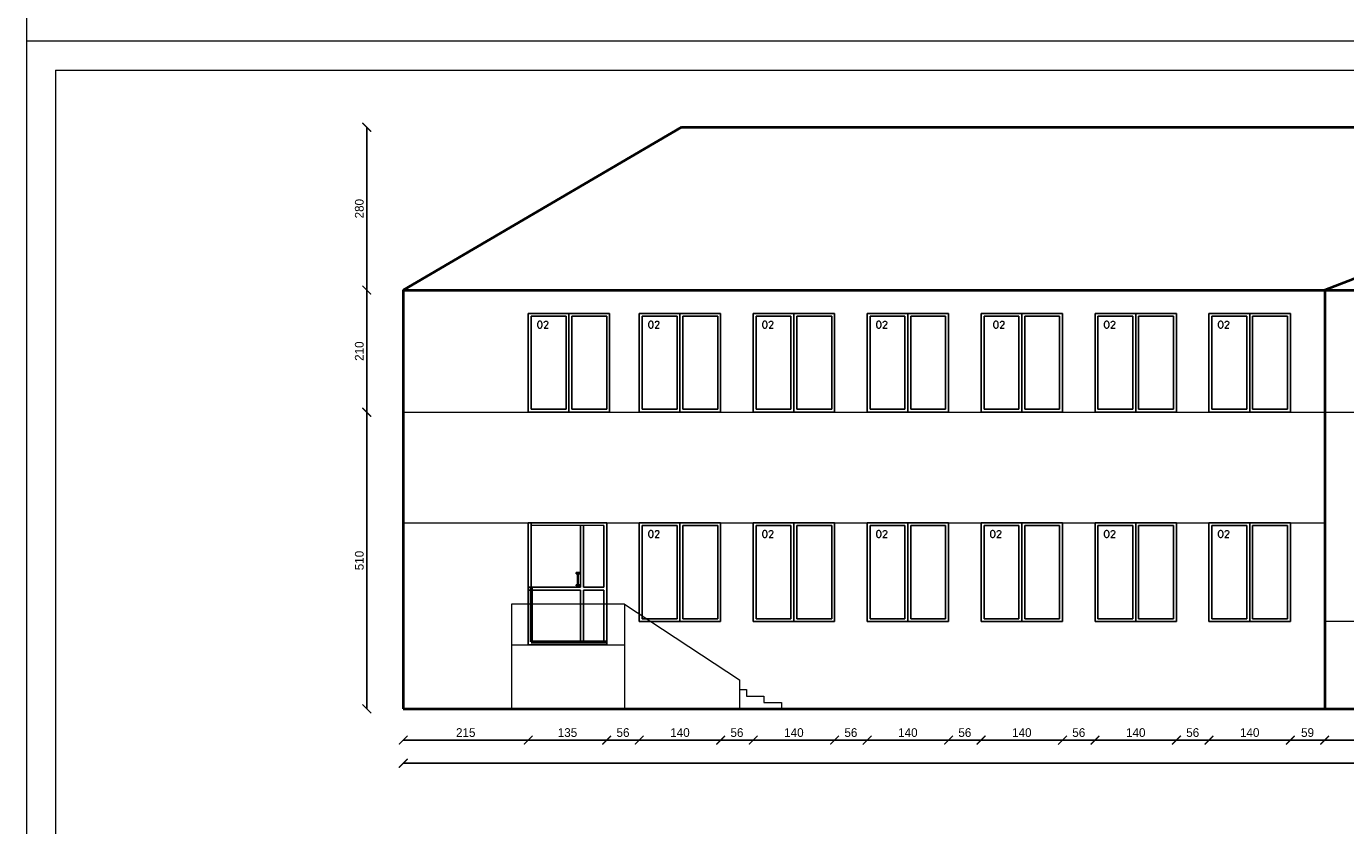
# Model space of a CAD drawing. Header units: millimetres. Extents: x 107252 to 132489, y 44218 to 60710.
# Tile 6 of 72: x 109352 to 111621, y 48809 to 50183. Entities that reach past the tile are written whole.
import ezdxf

# ---------------------------------------------------------------- set-up
doc = ezdxf.new("R2010")
doc.units = ezdxf.units.MM
for name, color, linetype, lineweight in [('cienka', 3, 'Continuous', 18), ('gruba', 1, 'Continuous', 40), ('stolarka', 2, 'Continuous', 50), ('wymiary', 252, 'Continuous', 15), ('średnia', 2, 'Continuous', 25)]:
    doc.layers.add(name, color=color, linetype=linetype, lineweight=lineweight)
doc.styles.add('ROMANS1', font='romans.shx', dxfattribs={"height": 15})
doc.styles.get("Standard").update_dxf_attribs({"font": 'GOTHIC.TTF'})
doc.dimstyles.new('secemin', dxfattribs={"dimtxt": 15, "dimasz": 15, "dimexe": 1.25, "dimexo": 0.625, "dimgap": 5, "dimtad": 1, "dimdec": 0, "dimtxsty": 'Standard', "dimblk": 'ARCHTICK', "dimcen": 0, "dimse1": 1, "dimse2": 1, "dimclrt": 256, "dimadec": 0, "dimazin": 0, "dimtfac": 1, "dimtdec": 0, "dimtmove": 0, "dimatfit": 3, "dimfxl": 1, "dimtfillclr": 250, "dimarcsym": 1})

# ---------------------------------------------------------------- blocks, each defined once
blk = doc.blocks.new('_ArchTick')
at = {"color": 0, "linetype": 'ByBlock', "const_width": 0.15}
blk.add_lwpolyline([(-0.5, -0.5), (0.5, 0.5)], dxfattribs=at)
blk = doc.blocks.new('*D321')
at = {"layer": 'Defpoints', "color": 0, "transparency": 16777216}
for p in [(110215.2, 49120), (110000.2, 49010), (110215.2, 48956.2)]:
    blk.add_point(p, dxfattribs=at)
at = {"layer": 'wymiary', "color": 0, "lineweight": -2, "transparency": 16777216}
blk.add_line((110000.2, 48956.2), (110215.2, 48956.2), dxfattribs=at)
at = {"layer": 'wymiary', "color": 0, "lineweight": -2, "transparency": 16777216, "xscale": 15, "yscale": 15, "zscale": 15, "rotation": 180}
blk.add_blockref('_ArchTick', (110000.2, 48956.2), dxfattribs=at)
at = {"layer": 'wymiary', "color": 0, "lineweight": -2, "transparency": 16777216, "xscale": 15, "yscale": 15, "zscale": 15}
blk.add_blockref('_ArchTick', (110215.2, 48956.2), dxfattribs=at)
at = {"layer": 'wymiary', "transparency": 16777216, "insert": (110107.7, 48969.1), "char_height": 15, "attachment_point": 5}
blk.add_mtext('215', dxfattribs=at)
blk = doc.blocks.new('*D322')
at = {"layer": 'Defpoints', "color": 0, "transparency": 16777216}
for p in [(110215.2, 49120), (110350.2, 49120), (110350.2, 48956.2)]:
    blk.add_point(p, dxfattribs=at)
at = {"layer": 'wymiary', "color": 0, "lineweight": -2, "transparency": 16777216}
blk.add_line((110215.2, 48956.2), (110350.2, 48956.2), dxfattribs=at)
at = {"layer": 'wymiary', "color": 0, "lineweight": -2, "transparency": 16777216, "xscale": 15, "yscale": 15, "zscale": 15, "rotation": 180}
blk.add_blockref('_ArchTick', (110215.2, 48956.2), dxfattribs=at)
at = {"layer": 'wymiary', "color": 0, "lineweight": -2, "transparency": 16777216, "xscale": 15, "yscale": 15, "zscale": 15}
blk.add_blockref('_ArchTick', (110350.2, 48956.2), dxfattribs=at)
at = {"layer": 'wymiary', "transparency": 16777216, "insert": (110282.7, 48969.1), "char_height": 15, "attachment_point": 5}
blk.add_mtext('135', dxfattribs=at)
blk = doc.blocks.new('*D323')
at = {"layer": 'Defpoints', "color": 0, "transparency": 16777216}
for p in [(110406.2, 49160), (110350.2, 49120), (110406.2, 48956.2)]:
    blk.add_point(p, dxfattribs=at)
at = {"layer": 'wymiary', "color": 0, "lineweight": -2, "transparency": 16777216}
blk.add_line((110350.2, 48956.2), (110406.2, 48956.2), dxfattribs=at)
at = {"layer": 'wymiary', "color": 0, "lineweight": -2, "transparency": 16777216, "xscale": 15, "yscale": 15, "zscale": 15, "rotation": 180}
blk.add_blockref('_ArchTick', (110350.2, 48956.2), dxfattribs=at)
at = {"layer": 'wymiary', "color": 0, "lineweight": -2, "transparency": 16777216, "xscale": 15, "yscale": 15, "zscale": 15}
blk.add_blockref('_ArchTick', (110406.2, 48956.2), dxfattribs=at)
at = {"layer": 'wymiary', "transparency": 16777216, "insert": (110378.2, 48969.1), "char_height": 15, "attachment_point": 5}
blk.add_mtext('56', dxfattribs=at)
blk = doc.blocks.new('*D324')
at = {"layer": 'Defpoints', "color": 0, "transparency": 16777216}
for p in [(110406.2, 49160), (110546.2, 49160), (110546.2, 48956.2)]:
    blk.add_point(p, dxfattribs=at)
at = {"layer": 'wymiary', "color": 0, "lineweight": -2, "transparency": 16777216}
blk.add_line((110406.2, 48956.2), (110546.2, 48956.2), dxfattribs=at)
at = {"layer": 'wymiary', "color": 0, "lineweight": -2, "transparency": 16777216, "xscale": 15, "yscale": 15, "zscale": 15, "rotation": 180}
blk.add_blockref('_ArchTick', (110406.2, 48956.2), dxfattribs=at)
at = {"layer": 'wymiary', "color": 0, "lineweight": -2, "transparency": 16777216, "xscale": 15, "yscale": 15, "zscale": 15}
blk.add_blockref('_ArchTick', (110546.2, 48956.2), dxfattribs=at)
at = {"layer": 'wymiary', "transparency": 16777216, "insert": (110476.2, 48969.1), "char_height": 15, "attachment_point": 5}
blk.add_mtext('140', dxfattribs=at)
blk = doc.blocks.new('*D325')
at = {"layer": 'Defpoints', "color": 0, "transparency": 16777216}
for p in [(110546.2, 49160), (110602.2, 49160), (110602.2, 48956.2)]:
    blk.add_point(p, dxfattribs=at)
at = {"layer": 'wymiary', "color": 0, "lineweight": -2, "transparency": 16777216}
blk.add_line((110546.2, 48956.2), (110602.2, 48956.2), dxfattribs=at)
at = {"layer": 'wymiary', "color": 0, "lineweight": -2, "transparency": 16777216, "xscale": 15, "yscale": 15, "zscale": 15, "rotation": 180}
blk.add_blockref('_ArchTick', (110546.2, 48956.2), dxfattribs=at)
at = {"layer": 'wymiary', "color": 0, "lineweight": -2, "transparency": 16777216, "xscale": 15, "yscale": 15, "zscale": 15}
blk.add_blockref('_ArchTick', (110602.2, 48956.2), dxfattribs=at)
at = {"layer": 'wymiary', "transparency": 16777216, "insert": (110574.2, 48969.1), "char_height": 15, "attachment_point": 5}
blk.add_mtext('56', dxfattribs=at)
blk = doc.blocks.new('*D326')
at = {"layer": 'Defpoints', "color": 0, "transparency": 16777216}
for p in [(110602.2, 49160), (110742.2, 49160), (110742.2, 48956.2)]:
    blk.add_point(p, dxfattribs=at)
at = {"layer": 'wymiary', "color": 0, "lineweight": -2, "transparency": 16777216}
blk.add_line((110602.2, 48956.2), (110742.2, 48956.2), dxfattribs=at)
at = {"layer": 'wymiary', "color": 0, "lineweight": -2, "transparency": 16777216, "xscale": 15, "yscale": 15, "zscale": 15, "rotation": 180}
blk.add_blockref('_ArchTick', (110602.2, 48956.2), dxfattribs=at)
at = {"layer": 'wymiary', "color": 0, "lineweight": -2, "transparency": 16777216, "xscale": 15, "yscale": 15, "zscale": 15}
blk.add_blockref('_ArchTick', (110742.2, 48956.2), dxfattribs=at)
at = {"layer": 'wymiary', "transparency": 16777216, "insert": (110672.2, 48969.1), "char_height": 15, "attachment_point": 5}
blk.add_mtext('140', dxfattribs=at)
blk = doc.blocks.new('*D327')
at = {"layer": 'Defpoints', "color": 0, "transparency": 16777216}
for p in [(110742.2, 49160), (110798.2, 49160), (110798.2, 48956.2)]:
    blk.add_point(p, dxfattribs=at)
at = {"layer": 'wymiary', "color": 0, "lineweight": -2, "transparency": 16777216}
blk.add_line((110742.2, 48956.2), (110798.2, 48956.2), dxfattribs=at)
at = {"layer": 'wymiary', "color": 0, "lineweight": -2, "transparency": 16777216, "xscale": 15, "yscale": 15, "zscale": 15, "rotation": 180}
blk.add_blockref('_ArchTick', (110742.2, 48956.2), dxfattribs=at)
at = {"layer": 'wymiary', "color": 0, "lineweight": -2, "transparency": 16777216, "xscale": 15, "yscale": 15, "zscale": 15}
blk.add_blockref('_ArchTick', (110798.2, 48956.2), dxfattribs=at)
at = {"layer": 'wymiary', "transparency": 16777216, "insert": (110770.2, 48969.1), "char_height": 15, "attachment_point": 5}
blk.add_mtext('56', dxfattribs=at)
blk = doc.blocks.new('*D328')
at = {"layer": 'Defpoints', "color": 0, "transparency": 16777216}
for p in [(110798.2, 49160), (110938.2, 49160), (110938.2, 48956.2)]:
    blk.add_point(p, dxfattribs=at)
at = {"layer": 'wymiary', "color": 0, "lineweight": -2, "transparency": 16777216}
blk.add_line((110798.2, 48956.2), (110938.2, 48956.2), dxfattribs=at)
at = {"layer": 'wymiary', "color": 0, "lineweight": -2, "transparency": 16777216, "xscale": 15, "yscale": 15, "zscale": 15, "rotation": 180}
blk.add_blockref('_ArchTick', (110798.2, 48956.2), dxfattribs=at)
at = {"layer": 'wymiary', "color": 0, "lineweight": -2, "transparency": 16777216, "xscale": 15, "yscale": 15, "zscale": 15}
blk.add_blockref('_ArchTick', (110938.2, 48956.2), dxfattribs=at)
at = {"layer": 'wymiary', "transparency": 16777216, "insert": (110868.2, 48969.1), "char_height": 15, "attachment_point": 5}
blk.add_mtext('140', dxfattribs=at)
blk = doc.blocks.new('*D329')
at = {"layer": 'Defpoints', "color": 0, "transparency": 16777216}
for p in [(110938.2, 49160), (110994.2, 49160), (110994.2, 48956.2)]:
    blk.add_point(p, dxfattribs=at)
at = {"layer": 'wymiary', "color": 0, "lineweight": -2, "transparency": 16777216}
blk.add_line((110938.2, 48956.2), (110994.2, 48956.2), dxfattribs=at)
at = {"layer": 'wymiary', "color": 0, "lineweight": -2, "transparency": 16777216, "xscale": 15, "yscale": 15, "zscale": 15, "rotation": 180}
blk.add_blockref('_ArchTick', (110938.2, 48956.2), dxfattribs=at)
at = {"layer": 'wymiary', "color": 0, "lineweight": -2, "transparency": 16777216, "xscale": 15, "yscale": 15, "zscale": 15}
blk.add_blockref('_ArchTick', (110994.2, 48956.2), dxfattribs=at)
at = {"layer": 'wymiary', "transparency": 16777216, "insert": (110966.2, 48969.1), "char_height": 15, "attachment_point": 5}
blk.add_mtext('56', dxfattribs=at)
blk = doc.blocks.new('*D330')
at = {"layer": 'Defpoints', "color": 0, "transparency": 16777216}
for p in [(110994.2, 49160), (111134.2, 49160), (111134.2, 48956.2)]:
    blk.add_point(p, dxfattribs=at)
at = {"layer": 'wymiary', "color": 0, "lineweight": -2, "transparency": 16777216}
blk.add_line((110994.2, 48956.2), (111134.2, 48956.2), dxfattribs=at)
at = {"layer": 'wymiary', "color": 0, "lineweight": -2, "transparency": 16777216, "xscale": 15, "yscale": 15, "zscale": 15, "rotation": 180}
blk.add_blockref('_ArchTick', (110994.2, 48956.2), dxfattribs=at)
at = {"layer": 'wymiary', "color": 0, "lineweight": -2, "transparency": 16777216, "xscale": 15, "yscale": 15, "zscale": 15}
blk.add_blockref('_ArchTick', (111134.2, 48956.2), dxfattribs=at)
at = {"layer": 'wymiary', "transparency": 16777216, "insert": (111064.2, 48969.1), "char_height": 15, "attachment_point": 5}
blk.add_mtext('140', dxfattribs=at)
blk = doc.blocks.new('*D331')
at = {"layer": 'Defpoints', "color": 0, "transparency": 16777216}
for p in [(111134.2, 49160), (111190.2, 49160), (111190.2, 48956.2)]:
    blk.add_point(p, dxfattribs=at)
at = {"layer": 'wymiary', "color": 0, "lineweight": -2, "transparency": 16777216}
blk.add_line((111134.2, 48956.2), (111190.2, 48956.2), dxfattribs=at)
at = {"layer": 'wymiary', "color": 0, "lineweight": -2, "transparency": 16777216, "xscale": 15, "yscale": 15, "zscale": 15, "rotation": 180}
blk.add_blockref('_ArchTick', (111134.2, 48956.2), dxfattribs=at)
at = {"layer": 'wymiary', "color": 0, "lineweight": -2, "transparency": 16777216, "xscale": 15, "yscale": 15, "zscale": 15}
blk.add_blockref('_ArchTick', (111190.2, 48956.2), dxfattribs=at)
at = {"layer": 'wymiary', "transparency": 16777216, "insert": (111162.2, 48969.1), "char_height": 15, "attachment_point": 5}
blk.add_mtext('56', dxfattribs=at)
blk = doc.blocks.new('*D332')
at = {"layer": 'Defpoints', "color": 0, "transparency": 16777216}
for p in [(111190.2, 49160), (111330.2, 49160), (111330.2, 48956.2)]:
    blk.add_point(p, dxfattribs=at)
at = {"layer": 'wymiary', "color": 0, "lineweight": -2, "transparency": 16777216}
blk.add_line((111190.2, 48956.2), (111330.2, 48956.2), dxfattribs=at)
at = {"layer": 'wymiary', "color": 0, "lineweight": -2, "transparency": 16777216, "xscale": 15, "yscale": 15, "zscale": 15, "rotation": 180}
blk.add_blockref('_ArchTick', (111190.2, 48956.2), dxfattribs=at)
at = {"layer": 'wymiary', "color": 0, "lineweight": -2, "transparency": 16777216, "xscale": 15, "yscale": 15, "zscale": 15}
blk.add_blockref('_ArchTick', (111330.2, 48956.2), dxfattribs=at)
at = {"layer": 'wymiary', "transparency": 16777216, "insert": (111260.2, 48969.1), "char_height": 15, "attachment_point": 5}
blk.add_mtext('140', dxfattribs=at)
blk = doc.blocks.new('*D333')
at = {"layer": 'Defpoints', "color": 0, "transparency": 16777216}
for p in [(111330.2, 49160), (111386.2, 49160), (111386.2, 48956.2)]:
    blk.add_point(p, dxfattribs=at)
at = {"layer": 'wymiary', "color": 0, "lineweight": -2, "transparency": 16777216}
blk.add_line((111330.2, 48956.2), (111386.2, 48956.2), dxfattribs=at)
at = {"layer": 'wymiary', "color": 0, "lineweight": -2, "transparency": 16777216, "xscale": 15, "yscale": 15, "zscale": 15, "rotation": 180}
blk.add_blockref('_ArchTick', (111330.2, 48956.2), dxfattribs=at)
at = {"layer": 'wymiary', "color": 0, "lineweight": -2, "transparency": 16777216, "xscale": 15, "yscale": 15, "zscale": 15}
blk.add_blockref('_ArchTick', (111386.2, 48956.2), dxfattribs=at)
at = {"layer": 'wymiary', "transparency": 16777216, "insert": (111358.2, 48969.1), "char_height": 15, "attachment_point": 5}
blk.add_mtext('56', dxfattribs=at)
blk = doc.blocks.new('*D334')
at = {"layer": 'Defpoints', "color": 0, "transparency": 16777216}
for p in [(111386.2, 49160), (111526.2, 49160), (111526.2, 48956.2)]:
    blk.add_point(p, dxfattribs=at)
at = {"layer": 'wymiary', "color": 0, "lineweight": -2, "transparency": 16777216}
blk.add_line((111386.2, 48956.2), (111526.2, 48956.2), dxfattribs=at)
at = {"layer": 'wymiary', "color": 0, "lineweight": -2, "transparency": 16777216, "xscale": 15, "yscale": 15, "zscale": 15, "rotation": 180}
blk.add_blockref('_ArchTick', (111386.2, 48956.2), dxfattribs=at)
at = {"layer": 'wymiary', "color": 0, "lineweight": -2, "transparency": 16777216, "xscale": 15, "yscale": 15, "zscale": 15}
blk.add_blockref('_ArchTick', (111526.2, 48956.2), dxfattribs=at)
at = {"layer": 'wymiary', "transparency": 16777216, "insert": (111456.2, 48969.1), "char_height": 15, "attachment_point": 5}
blk.add_mtext('140', dxfattribs=at)
blk = doc.blocks.new('*D335')
at = {"layer": 'Defpoints', "color": 0, "transparency": 16777216}
for p in [(111526.2, 49160), (111585.2, 49010), (111585.2, 48956.2)]:
    blk.add_point(p, dxfattribs=at)
at = {"layer": 'wymiary', "color": 0, "lineweight": -2, "transparency": 16777216}
blk.add_line((111526.2, 48956.2), (111585.2, 48956.2), dxfattribs=at)
at = {"layer": 'wymiary', "color": 0, "lineweight": -2, "transparency": 16777216, "xscale": 15, "yscale": 15, "zscale": 15, "rotation": 180}
blk.add_blockref('_ArchTick', (111526.2, 48956.2), dxfattribs=at)
at = {"layer": 'wymiary', "color": 0, "lineweight": -2, "transparency": 16777216, "xscale": 15, "yscale": 15, "zscale": 15}
blk.add_blockref('_ArchTick', (111585.2, 48956.2), dxfattribs=at)
at = {"layer": 'wymiary', "transparency": 16777216, "insert": (111555.7, 48969.1), "char_height": 15, "attachment_point": 5}
blk.add_mtext('59', dxfattribs=at)
blk = doc.blocks.new('*D336')
at = {"layer": 'Defpoints', "color": 0, "transparency": 16777216}
for p in [(111740.2, 49160), (111585.2, 49010), (111740.2, 48956.2)]:
    blk.add_point(p, dxfattribs=at)
at = {"layer": 'wymiary', "color": 0, "lineweight": -2, "transparency": 16777216}
blk.add_line((111585.2, 48956.2), (111740.2, 48956.2), dxfattribs=at)
at = {"layer": 'wymiary', "color": 0, "lineweight": -2, "transparency": 16777216, "xscale": 15, "yscale": 15, "zscale": 15, "rotation": 180}
blk.add_blockref('_ArchTick', (111585.2, 48956.2), dxfattribs=at)
at = {"layer": 'wymiary', "color": 0, "lineweight": -2, "transparency": 16777216, "xscale": 15, "yscale": 15, "zscale": 15}
blk.add_blockref('_ArchTick', (111740.2, 48956.2), dxfattribs=at)
at = {"layer": 'wymiary', "transparency": 16777216, "insert": (111662.7, 48968.9), "char_height": 15, "attachment_point": 5}
blk.add_mtext('155', dxfattribs=at)
blk = doc.blocks.new('*D362')
at = {"layer": 'Defpoints', "color": 0, "transparency": 16777216}
for p in [(109937.5, 49520), (110000.2, 49520), (110000.2, 49010)]:
    blk.add_point(p, dxfattribs=at)
at = {"layer": 'wymiary', "color": 0, "lineweight": -2, "transparency": 16777216}
blk.add_line((109937.5, 49010), (109937.5, 49520), dxfattribs=at)
at = {"layer": 'wymiary', "color": 0, "lineweight": -2, "transparency": 16777216, "xscale": 15, "yscale": 15, "zscale": 15}
for p, rotation in [((109937.5, 49520), 90), ((109937.5, 49010), 270)]:
    blk.add_blockref('_ArchTick', p, dxfattribs=dict(at, rotation=rotation))
at = {"layer": 'wymiary', "transparency": 16777216, "insert": (109924.7, 49265), "char_height": 15, "attachment_point": 5, "rotation": 90}
blk.add_mtext('510', dxfattribs=at)
blk = doc.blocks.new('*D363')
at = {"layer": 'Defpoints', "color": 0, "transparency": 16777216}
for p in [(109937.5, 49730), (110000.2, 49730), (110000.2, 49520)]:
    blk.add_point(p, dxfattribs=at)
at = {"layer": 'wymiary', "color": 0, "lineweight": -2, "transparency": 16777216}
blk.add_line((109937.5, 49520), (109937.5, 49730), dxfattribs=at)
at = {"layer": 'wymiary', "color": 0, "lineweight": -2, "transparency": 16777216, "xscale": 15, "yscale": 15, "zscale": 15}
for p, rotation in [((109937.5, 49730), 90), ((109937.5, 49520), 270)]:
    blk.add_blockref('_ArchTick', p, dxfattribs=dict(at, rotation=rotation))
at = {"layer": 'wymiary', "transparency": 16777216, "insert": (109924.7, 49625), "char_height": 15, "attachment_point": 5, "rotation": 90}
blk.add_mtext('210', dxfattribs=at)
blk = doc.blocks.new('*D364')
at = {"layer": 'Defpoints', "color": 0, "transparency": 16777216}
for p in [(109937.5, 50010), (110478.7, 50010), (110000.2, 49730)]:
    blk.add_point(p, dxfattribs=at)
at = {"layer": 'wymiary', "color": 0, "lineweight": -2, "transparency": 16777216}
blk.add_line((109937.5, 49730), (109937.5, 50010), dxfattribs=at)
at = {"layer": 'wymiary', "color": 0, "lineweight": -2, "transparency": 16777216, "xscale": 15, "yscale": 15, "zscale": 15}
for p, rotation in [((109937.5, 50010), 90), ((109937.5, 49730), 270)]:
    blk.add_blockref('_ArchTick', p, dxfattribs=dict(at, rotation=rotation))
at = {"layer": 'wymiary', "transparency": 16777216, "insert": (109924.7, 49870), "char_height": 15, "attachment_point": 5, "rotation": 90}
blk.add_mtext('280', dxfattribs=at)
blk = doc.blocks.new('*D408')
at = {"layer": 'Defpoints', "color": 0, "transparency": 16777216}
for p in [(110000.2, 49010), (114647.2, 49010), (114647.2, 48916.4)]:
    blk.add_point(p, dxfattribs=at)
at = {"layer": 'wymiary', "color": 0, "lineweight": -2, "transparency": 16777216}
blk.add_line((110000.2, 48916.4), (114647.2, 48916.4), dxfattribs=at)
at = {"layer": 'wymiary', "color": 0, "lineweight": -2, "transparency": 16777216, "xscale": 15, "yscale": 15, "zscale": 15, "rotation": 180}
blk.add_blockref('_ArchTick', (110000.2, 48916.4), dxfattribs=at)
at = {"layer": 'wymiary', "color": 0, "lineweight": -2, "transparency": 16777216, "xscale": 15, "yscale": 15, "zscale": 15}
blk.add_blockref('_ArchTick', (114647.2, 48916.4), dxfattribs=at)
at = {"layer": 'wymiary', "transparency": 16777216, "insert": (112323.7, 48929.3), "char_height": 15, "attachment_point": 5}
blk.add_mtext('4647', dxfattribs=at)

msp = doc.modelspace()

# ---------------------------------------------------------------- linework, layer by layer
at = {"layer": 'cienka'}
for p, q in [((109351.976, 53128.443), (109351.976, 50158.443)), ((109351.976, 50158.443), (115291.976, 50158.443)), ((109351.976, 50158.443), (115291.976, 50158.443)), ((109351.976, 50158.443), (109351.976, 47188.443)), ((109401.976, 50108.443), (115241.976, 50108.443)), ((109401.976, 50108.443), (109401.976, 47238.443)), ((110000.178, 49520.001), (114647.178, 49520.001)), ((110000.178, 49330.001), (111585.178, 49330.001)), ((110345.178, 49325.001), (110220.178, 49325.001)), ((110380.732, 49190.001), (110186.421, 49190.001)), ((110186.421, 49190.001), (110186.421, 49010.001)), ((110380.732, 49190.001), (110380.732, 49010.001)), ((110380.732, 49190.001), (110578.732, 49060.001)), ((113048.178, 49160.001), (111585.178, 49160.001)), ((110186.421, 49120.001), (110380.732, 49120.001)), ((110578.732, 49060.001), (110578.732, 49010.001))]:
    msp.add_line(p, q, dxfattribs=at)
at = {"layer": 'gruba'}
for p, q in [((110478.678, 50010.001), (110000.178, 49730.001)), ((110478.678, 50010.001), (114153.678, 50010.001)), ((112318.574, 50010.001), (111585.178, 49730.001)), ((110000.178, 49730.001), (110000.178, 49010.001)), ((110000.178, 49730.001), (114647.178, 49730.001)), ((111585.178, 49730.001), (111585.178, 49010.001)), ((110000.178, 49010.001), (114647.178, 49010.001))]:
    msp.add_line(p, q, dxfattribs=at)
at = {"layer": 'stolarka'}
for p, q in [((110220.178, 49218.937), (110220.178, 49125.001)), ((110220.178, 49125.001), (110350.178, 49125.001))]:
    msp.add_line(p, q, dxfattribs=at)
at = {"layer": 'wymiary'}
for p, q in [((110380.732, 49120.001), (110380.732, 49109.001)), ((110578.732, 49043.001), (110590.732, 49043.001)), ((110578.732, 49043.001), (110590.732, 49043.001)), ((110590.732, 49043.001), (110590.732, 49032.001)), ((110590.732, 49032.001), (110620.732, 49032.001)), ((110620.732, 49032.001), (110620.732, 49021.001)), ((110620.732, 49021.001), (110650.732, 49021.001)), ((110650.732, 49021.001), (110650.732, 49010.001))]:
    msp.add_line(p, q, dxfattribs=at)
at = {"layer": 'średnia'}
for p, q in [((110355.178, 49690.001), (110215.178, 49690.001)), ((110215.178, 49690.001), (110215.178, 49520.001)), ((110220.178, 49685.001), (110220.178, 49525.001)), ((110280.178, 49685.001), (110220.178, 49685.001)), ((110280.178, 49685.001), (110280.178, 49525.001)), ((110285.178, 49690.001), (110285.178, 49520.001)), ((110350.178, 49685.001), (110290.178, 49685.001)), ((110290.178, 49685.001), (110290.178, 49525.001)), ((110350.178, 49525.001), (110350.178, 49685.001)), ((110355.178, 49520.001), (110355.178, 49690.001)), ((110546.178, 49690.001), (110406.178, 49690.001)), ((110406.178, 49690.001), (110406.178, 49520.001)), ((110471.178, 49685.001), (110411.178, 49685.001)), ((110411.178, 49685.001), (110411.178, 49525.001)), ((110471.178, 49685.001), (110471.178, 49525.001)), ((110476.178, 49690.001), (110476.178, 49520.001)), ((110541.178, 49685.001), (110481.178, 49685.001)), ((110481.178, 49685.001), (110481.178, 49525.001)), ((110541.178, 49525.001), (110541.178, 49685.001)), ((110546.178, 49520.001), (110546.178, 49690.001)), ((110742.178, 49690.001), (110602.178, 49690.001)), ((110602.178, 49690.001), (110602.178, 49520.001)), ((110667.178, 49685.001), (110607.178, 49685.001)), ((110607.178, 49685.001), (110607.178, 49525.001)), ((110667.178, 49685.001), (110667.178, 49525.001)), ((110672.178, 49690.001), (110672.178, 49520.001)), ((110737.178, 49685.001), (110677.178, 49685.001)), ((110677.178, 49685.001), (110677.178, 49525.001)), ((110737.178, 49525.001), (110737.178, 49685.001)), ((110742.178, 49520.001), (110742.178, 49690.001)), ((110938.178, 49690.001), (110798.178, 49690.001)), ((110798.178, 49690.001), (110798.178, 49520.001)), ((110863.178, 49685.001), (110803.178, 49685.001)), ((110803.178, 49685.001), (110803.178, 49525.001)), ((110863.178, 49685.001), (110863.178, 49525.001)), ((110868.178, 49690.001), (110868.178, 49520.001)), ((110933.178, 49685.001), (110873.178, 49685.001)), ((110873.178, 49685.001), (110873.178, 49525.001)), ((110933.178, 49525.001), (110933.178, 49685.001)), ((110938.178, 49520.001), (110938.178, 49690.001)), ((111134.178, 49690.001), (110994.178, 49690.001)), ((110994.178, 49690.001), (110994.178, 49520.001)), ((111059.178, 49685.001), (110999.178, 49685.001)), ((110999.178, 49685.001), (110999.178, 49525.001)), ((111059.178, 49685.001), (111059.178, 49525.001)), ((111064.178, 49690.001), (111064.178, 49520.001)), ((111129.178, 49685.001), (111069.178, 49685.001)), ((111069.178, 49685.001), (111069.178, 49525.001)), ((111129.178, 49525.001), (111129.178, 49685.001)), ((111134.178, 49520.001), (111134.178, 49690.001)), ((111330.178, 49690.001), (111190.178, 49690.001)), ((111190.178, 49690.001), (111190.178, 49520.001)), ((111255.178, 49685.001), (111195.178, 49685.001)), ((111195.178, 49685.001), (111195.178, 49525.001)), ((111255.178, 49685.001), (111255.178, 49525.001)), ((111260.178, 49690.001), (111260.178, 49520.001)), ((111325.178, 49685.001), (111265.178, 49685.001)), ((111265.178, 49685.001), (111265.178, 49525.001)), ((111325.178, 49525.001), (111325.178, 49685.001)), ((111330.178, 49520.001), (111330.178, 49690.001)), ((111526.178, 49690.001), (111386.178, 49690.001)), ((111386.178, 49690.001), (111386.178, 49520.001)), ((111451.178, 49685.001), (111391.178, 49685.001)), ((111391.178, 49685.001), (111391.178, 49525.001)), ((111451.178, 49685.001), (111451.178, 49525.001)), ((111456.178, 49690.001), (111456.178, 49520.001)), ((111521.178, 49685.001), (111461.178, 49685.001)), ((111461.178, 49685.001), (111461.178, 49525.001)), ((111521.178, 49525.001), (111521.178, 49685.001)), ((111526.178, 49520.001), (111526.178, 49690.001)), ((110215.178, 49520.001), (110355.178, 49520.001)), ((110220.178, 49525.001), (110280.178, 49525.001)), ((110290.178, 49525.001), (110350.178, 49525.001)), ((110406.178, 49520.001), (110546.178, 49520.001)), ((110411.178, 49525.001), (110471.178, 49525.001)), ((110481.178, 49525.001), (110541.178, 49525.001)), ((110602.178, 49520.001), (110742.178, 49520.001)), ((110607.178, 49525.001), (110667.178, 49525.001)), ((110677.178, 49525.001), (110737.178, 49525.001)), ((110798.178, 49520.001), (110938.178, 49520.001)), ((110803.178, 49525.001), (110863.178, 49525.001)), ((110873.178, 49525.001), (110933.178, 49525.001)), ((110994.178, 49520.001), (111134.178, 49520.001)), ((110999.178, 49525.001), (111059.178, 49525.001)), ((111069.178, 49525.001), (111129.178, 49525.001)), ((111190.178, 49520.001), (111330.178, 49520.001)), ((111195.178, 49525.001), (111255.178, 49525.001)), ((111265.178, 49525.001), (111325.178, 49525.001)), ((111386.178, 49520.001), (111526.178, 49520.001)), ((111391.178, 49525.001), (111451.178, 49525.001)), ((111461.178, 49525.001), (111521.178, 49525.001)), ((110215.178, 49330.001), (110215.178, 49120.001)), ((110350.178, 49330.001), (110215.178, 49330.001)), ((110305.178, 49330.001), (110215.178, 49330.001)), ((110220.178, 49218.937), (110220.178, 49330.001)), ((110305.178, 49218.937), (110305.178, 49325.001)), ((110345.178, 49330.001), (110310.178, 49330.001)), ((110310.178, 49218.937), (110310.178, 49325.001)), ((110345.178, 49218.937), (110345.178, 49325.001)), ((110350.178, 49330.001), (110350.178, 49120.001)), ((110350.178, 49165.001), (110350.178, 49325.001)), ((110546.178, 49330.001), (110406.178, 49330.001)), ((110406.178, 49330.001), (110406.178, 49160.001)), ((110471.178, 49325.001), (110411.178, 49325.001)), ((110411.178, 49325.001), (110411.178, 49165.001)), ((110471.178, 49325.001), (110471.178, 49165.001)), ((110476.178, 49330.001), (110476.178, 49160.001)), ((110541.178, 49325.001), (110481.178, 49325.001)), ((110481.178, 49325.001), (110481.178, 49165.001)), ((110541.178, 49165.001), (110541.178, 49325.001)), ((110546.178, 49160.001), (110546.178, 49330.001)), ((110742.178, 49330.001), (110602.178, 49330.001)), ((110602.178, 49330.001), (110602.178, 49160.001)), ((110667.178, 49325.001), (110607.178, 49325.001)), ((110607.178, 49325.001), (110607.178, 49165.001)), ((110667.178, 49325.001), (110667.178, 49165.001)), ((110672.178, 49330.001), (110672.178, 49160.001)), ((110737.178, 49325.001), (110677.178, 49325.001)), ((110677.178, 49325.001), (110677.178, 49165.001)), ((110737.178, 49165.001), (110737.178, 49325.001)), ((110742.178, 49160.001), (110742.178, 49330.001)), ((110938.178, 49330.001), (110798.178, 49330.001)), ((110798.178, 49330.001), (110798.178, 49160.001)), ((110863.178, 49325.001), (110803.178, 49325.001)), ((110803.178, 49325.001), (110803.178, 49165.001)), ((110863.178, 49325.001), (110863.178, 49165.001)), ((110868.178, 49330.001), (110868.178, 49160.001)), ((110933.178, 49325.001), (110873.178, 49325.001)), ((110873.178, 49325.001), (110873.178, 49165.001)), ((110933.178, 49165.001), (110933.178, 49325.001)), ((110938.178, 49160.001), (110938.178, 49330.001)), ((111134.178, 49330.001), (110994.178, 49330.001)), ((110994.178, 49330.001), (110994.178, 49160.001)), ((111059.178, 49325.001), (110999.178, 49325.001)), ((110999.178, 49325.001), (110999.178, 49165.001)), ((111059.178, 49325.001), (111059.178, 49165.001)), ((111064.178, 49330.001), (111064.178, 49160.001)), ((111129.178, 49325.001), (111069.178, 49325.001)), ((111069.178, 49325.001), (111069.178, 49165.001)), ((111129.178, 49165.001), (111129.178, 49325.001)), ((111134.178, 49160.001), (111134.178, 49330.001)), ((111330.178, 49330.001), (111190.178, 49330.001)), ((111190.178, 49330.001), (111190.178, 49160.001)), ((111255.178, 49325.001), (111195.178, 49325.001)), ((111195.178, 49325.001), (111195.178, 49165.001)), ((111255.178, 49325.001), (111255.178, 49165.001)), ((111260.178, 49330.001), (111260.178, 49160.001)), ((111325.178, 49325.001), (111265.178, 49325.001)), ((111265.178, 49325.001), (111265.178, 49165.001)), ((111325.178, 49165.001), (111325.178, 49325.001)), ((111330.178, 49160.001), (111330.178, 49330.001)), ((111526.178, 49330.001), (111386.178, 49330.001)), ((111386.178, 49330.001), (111386.178, 49160.001)), ((111451.178, 49325.001), (111391.178, 49325.001)), ((111391.178, 49325.001), (111391.178, 49165.001)), ((111451.178, 49325.001), (111451.178, 49165.001)), ((111456.178, 49330.001), (111456.178, 49160.001)), ((111521.178, 49325.001), (111461.178, 49325.001)), ((111461.178, 49325.001), (111461.178, 49165.001)), ((111521.178, 49165.001), (111521.178, 49325.001)), ((111526.178, 49160.001), (111526.178, 49330.001)), ((110305.178, 49244.268), (110297.449, 49244.268)), ((110297.449, 49244.268), (110297.449, 49242.268)), ((110297.449, 49242.268), (110305.178, 49242.268)), ((110299.895, 49221.211), (110299.895, 49244.268)), ((110301.313, 49221.211), (110301.313, 49244.268)), ((110305.178, 49223.211), (110297.449, 49223.211)), ((110297.449, 49223.211), (110297.449, 49221.211)), ((110297.449, 49221.211), (110305.178, 49221.211)), ((110215.178, 49135.001), (110215.178, 49218.937)), ((110305.178, 49218.937), (110215.178, 49218.937)), ((110305.178, 49213.937), (110215.178, 49213.937)), ((110305.178, 49125.001), (110305.178, 49213.937)), ((110345.178, 49218.937), (110310.178, 49218.937)), ((110310.178, 49125.001), (110310.178, 49213.937)), ((110345.178, 49213.937), (110310.178, 49213.937)), ((110345.178, 49125.001), (110345.178, 49213.937)), ((110406.178, 49160.001), (110546.178, 49160.001)), ((110411.178, 49165.001), (110471.178, 49165.001)), ((110481.178, 49165.001), (110541.178, 49165.001)), ((110602.178, 49160.001), (110742.178, 49160.001)), ((110607.178, 49165.001), (110667.178, 49165.001)), ((110677.178, 49165.001), (110737.178, 49165.001)), ((110798.178, 49160.001), (110938.178, 49160.001)), ((110803.178, 49165.001), (110863.178, 49165.001)), ((110873.178, 49165.001), (110933.178, 49165.001)), ((110994.178, 49160.001), (111134.178, 49160.001)), ((110999.178, 49165.001), (111059.178, 49165.001)), ((111069.178, 49165.001), (111129.178, 49165.001)), ((111190.178, 49160.001), (111330.178, 49160.001)), ((111195.178, 49165.001), (111255.178, 49165.001)), ((111265.178, 49165.001), (111325.178, 49165.001)), ((111386.178, 49160.001), (111526.178, 49160.001)), ((111391.178, 49165.001), (111451.178, 49165.001)), ((111461.178, 49165.001), (111521.178, 49165.001)), ((110350.178, 49120.001), (110215.178, 49120.001))]:
    msp.add_line(p, q, dxfattribs=at)

# ---------------------------------------------------------------- texts
at = {"layer": 'cienka', "char_height": 12, "width": 362.40331, "attachment_point": 1, "style": 'ROMANS1'}
for insert in [(110229.524, 49676.398), (110420.524, 49676.398), (110616.524, 49676.398), (110812.524, 49676.398), (111014.01, 49676.398), (111204.524, 49676.398), (111400.524, 49676.398), (110420.524, 49316.398), (110616.524, 49316.398), (110812.524, 49316.398), (111008.524, 49316.398), (111204.524, 49316.398), (111400.524, 49316.398)]:
    msp.add_mtext('O2', dxfattribs=dict(at, insert=insert))

# ---------------------------------------------------------------- dimensions: what is measured, and where the dimension line sits
at = {"layer": 'wymiary'}
for base, p1, p2, picture, middle in [((109937.548, 50010.001), (110000.178, 49730.001), (110478.678, 50010.001), '*D364', (109924.671, 49870.001)), ((109937.548, 49730.001), (110000.178, 49520.001), (110000.178, 49730.001), '*D363', (109924.671, 49625.001))]:
    dim = msp.add_linear_dim(base=base, p1=p1, p2=p2, angle=90, dimstyle='secemin', override={"dimtmove": 1}, dxfattribs=at)
    dim.commit()
    dim.dimension.update_dxf_attribs({"geometry": picture, "text_midpoint": middle})
dim = msp.add_linear_dim(base=(109937.548, 49520.001), p1=(110000.178, 49010.001), p2=(110000.178, 49520.001), angle=90, dimstyle='secemin', dxfattribs=at)
dim.commit()
dim.dimension.update_dxf_attribs({"geometry": '*D362', "text_midpoint": (109924.671, 49265.001)})
for base, p1, p2, picture, middle in [((110406.178, 48956.197), (110350.178, 49120.001), (110406.178, 49160.001), '*D323', (110378.178, 48969.074)), ((110546.178, 48956.197), (110406.178, 49160.001), (110546.178, 49160.001), '*D324', (110476.178, 48969.074)), ((110602.178, 48956.197), (110546.178, 49160.001), (110602.178, 49160.001), '*D325', (110574.178, 48969.074)), ((110742.178, 48956.197), (110602.178, 49160.001), (110742.178, 49160.001), '*D326', (110672.178, 48969.074)), ((110798.178, 48956.197), (110742.178, 49160.001), (110798.178, 49160.001), '*D327', (110770.178, 48969.074)), ((110938.178, 48956.197), (110798.178, 49160.001), (110938.178, 49160.001), '*D328', (110868.178, 48969.074)), ((110994.178, 48956.197), (110938.178, 49160.001), (110994.178, 49160.001), '*D329', (110966.178, 48969.074)), ((111134.178, 48956.197), (110994.178, 49160.001), (111134.178, 49160.001), '*D330', (111064.178, 48969.074)), ((111190.178, 48956.197), (111134.178, 49160.001), (111190.178, 49160.001), '*D331', (111162.178, 48969.074)), ((111330.178, 48956.197), (111190.178, 49160.001), (111330.178, 49160.001), '*D332', (111260.178, 48969.074)), ((111386.178, 48956.197), (111330.178, 49160.001), (111386.178, 49160.001), '*D333', (111358.178, 48969.074)), ((111526.178, 48956.197), (111386.178, 49160.001), (111526.178, 49160.001), '*D334', (111456.178, 48969.074)), ((111585.178, 48956.197), (111526.178, 49160.001), (111585.178, 49010.001), '*D335', (111555.678, 48969.074)), ((111740.178, 48956.197), (111585.178, 49010.001), (111740.178, 49160.001), '*D336', (111662.678, 48968.885)), ((110350.178, 48956.197), (110215.178, 49120.001), (110350.178, 49120.001), '*D322', (110282.678, 48969.074))]:
    dim = msp.add_linear_dim(base=base, p1=p1, p2=p2, dimstyle='secemin', override={"dimtmove": 1}, dxfattribs=at)
    dim.commit()
    dim.dimension.update_dxf_attribs({"geometry": picture, "text_midpoint": middle})
for base, p2, picture, middle in [((110215.178, 48956.197), (110215.178, 49120.001), '*D321', (110107.678, 48969.074)), ((114647.178, 48916.438), (114647.178, 49010.001), '*D408', (112323.678, 48929.315))]:
    dim = msp.add_linear_dim(base=base, p1=(110000.178, 49010.001), p2=p2, dimstyle='secemin', dxfattribs=at)
    dim.commit()
    dim.dimension.update_dxf_attribs({"geometry": picture, "text_midpoint": middle})

doc.saveas('drawing.dxf')
